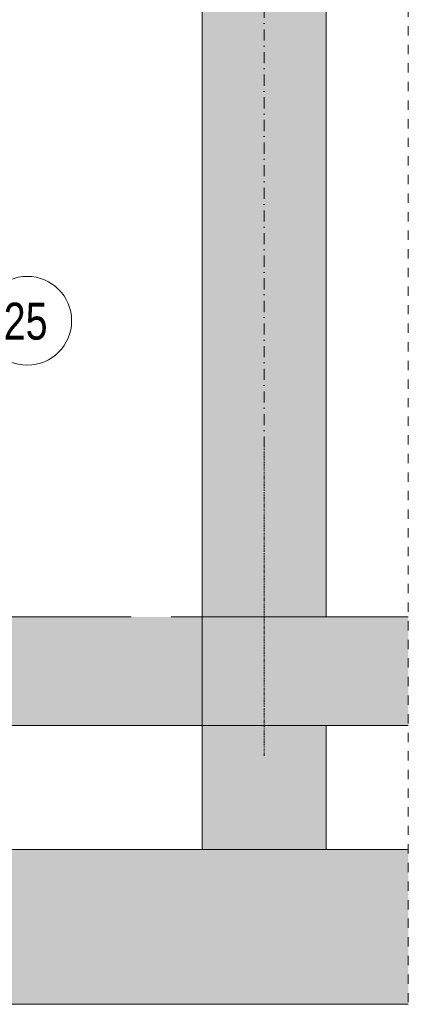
# Model space of a CAD drawing. Header units: centimetres. Extents: x -1589 to 108054, y -205274 to 31709.
# Tile 237 of 256: x 24243 to 24368, y 27257 to 27575. Entities that reach past the tile are written whole.
import ezdxf

# ---------------------------------------------------------------- set-up
doc = ezdxf.new("R2010")
doc.units = ezdxf.units.CM
doc.header["$LTSCALE"] = 0.01
doc.header["$MEASUREMENT"] = 0
doc.linetypes.add('Kropki i Kreski', pattern=[72, 36, -18, 0, -18])
doc.linetypes.add('Przerywana', pattern=[12, 6, -6])
for name, color, linetype in [('2_stropy.ISTN', 7, 'Continuous'), ('2_ściany zewnętrzne.ISTN', 7, 'Continuous'), ('4_osie.ISTN', 7, 'Continuous')]:
    doc.layers.add(name, color=color, linetype=linetype)
doc.layers.add('A-ANNO-NOTE', color=7, linetype='Continuous', lineweight=30)
doc.styles.add('Century Gothic', font='GOTHIC.TTF', dxfattribs={"width": 0.8, "height": 119.0625})

msp = doc.modelspace()

# ---------------------------------------------------------------- hatches: boundary and pattern name
at = {"layer": '2_stropy.ISTN', "linetype": 'Continuous', "lineweight": 5}
for points in [[(24368.12605, 27346.83463), (23600.59542, 27346.83463), (23600.59542, 27381.83463), (24368.12605, 27381.83463)], [(24368.12605, 27266.83463), (24368.12605, 27306.83463), (23600.59542, 27306.83463), (23600.59542, 27266.83463)], [(24368.12605, 27256.83463), (24368.12605, 27266.83463), (23600.59542, 27266.83463), (23600.59542, 27256.83463)]]:
    msp.add_hatch(color=8, dxfattribs=at).paths.add_polyline_path(points)
at = {"layer": '2_ściany zewnętrzne.ISTN', "linetype": 'Continuous', "lineweight": 5}
msp.add_hatch(color=8, dxfattribs=at).paths.add_polyline_path([(24301.59569, 27736.83463), (24301.59569, 27306.83463), (24341.59569, 27306.83463), (24341.59569, 27736.83463)])

# ---------------------------------------------------------------- linework, layer by layer
at = {"linetype": 'Przerywana', "lineweight": 5, "ltscale": 50}
msp.add_lwpolyline([(23600.59542, 27794.47283), (24368.12605, 27794.47283), (24368.12605, 27256.83463)], dxfattribs=at)
at = {"layer": '2_stropy.ISTN', "color": 8, "linetype": 'Continuous', "lineweight": 5}
for p, q in [((24278.6495, 27381.83463), (23834.09569, 27381.83463)), ((24368.12605, 27381.83463), (24291.6495, 27381.83463)), ((24348.2207, 27381.83463), (24341.59569, 27381.83463)), ((24368.12605, 27346.83463), (23691.59569, 27346.83463)), ((24368.12605, 27306.83463), (23691.59569, 27306.83463)), ((24368.12605, 27256.83463), (23600.59542, 27256.83463))]:
    msp.add_line(p, q, dxfattribs=at)
at = {"layer": '2_ściany zewnętrzne.ISTN', "color": 8, "linetype": 'Continuous', "lineweight": 5}
for p, q in [((24301.59569, 27736.83463), (24301.59569, 27306.83463)), ((24341.59569, 27701.83463), (24341.59569, 27381.83463)), ((24341.59569, 27346.83463), (24341.59569, 27306.83463))]:
    msp.add_line(p, q, dxfattribs=at)
at = {"layer": '4_osie.ISTN', "color": 7, "linetype": 'Kropki i Kreski', "lineweight": 5, "ltscale": 10}
msp.add_line((24321.59569, 27936.41131), (24321.59569, 27436.83463), dxfattribs=at)
at = {"layer": '4_osie.ISTN', "color": 8, "linetype": 'Kropki i Kreski', "lineweight": 5}
msp.add_line((24321.59569, 27436.83463), (24321.59569, 27336.83463), dxfattribs=at)
at = {"layer": 'A-ANNO-NOTE', "lineweight": 9}
msp.add_circle((24245.16727, 27477.38403), 14.3207, dxfattribs=at)

# ---------------------------------------------------------------- texts
at = {"layer": 'A-ANNO-NOTE', "color": 5, "lineweight": 9, "true_color": 0x0000ff, "insert": (24237.56058, 27483.21912), "char_height": 11.90625, "width": 17.9578, "attachment_point": 1, "style": 'Century Gothic'}
msp.add_mtext('25', dxfattribs=at)

doc.saveas('drawing.dxf')
